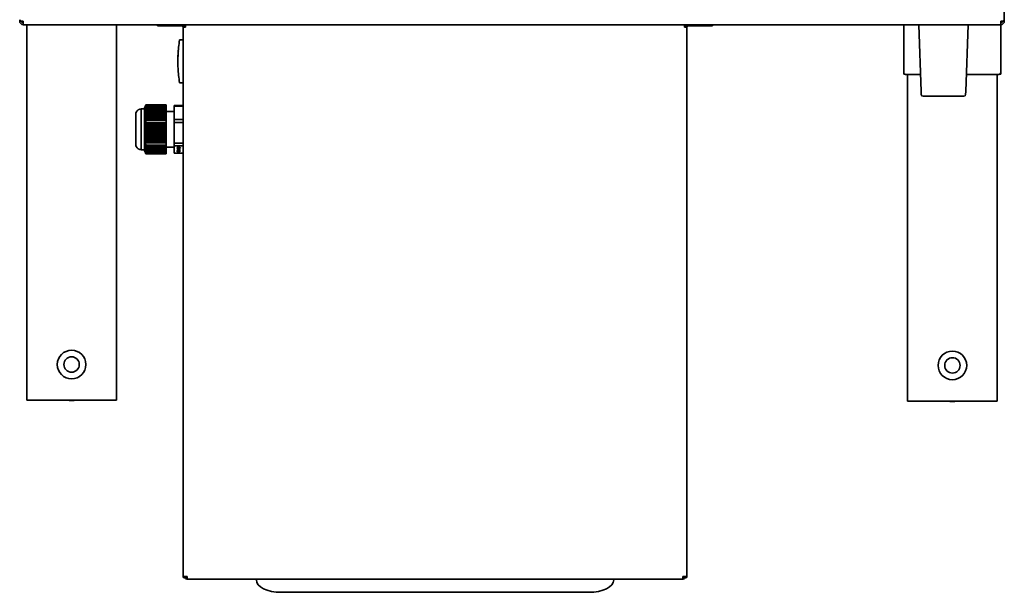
# Model space of a CAD drawing. Header units: millimetres. Extents: x 1096 to 1704, y 683 to 1297.
# Tile 1 of 2: x 1132 to 1682, y 683 to 1003. Entities that reach past the tile are written whole.
import ezdxf

# ---------------------------------------------------------------- set-up
doc = ezdxf.new("R2010")
doc.units = ezdxf.units.MM
doc.header["$LTSCALE"] = 6.666667
doc.layers.add('Krawędzie widoczne(ISO)', color=7, linetype='Continuous', lineweight=35, true_color=0x262659)

msp = doc.modelspace()

# ---------------------------------------------------------------- linework, layer by layer
at = {"layer": 'Krawędzie widoczne(ISO)'}
for p, q in [((1681.5, 1052.29), (1681.5, 1003.39)), ((1131.5, 1002.59), (1131.5, 1003.39)), ((1131.5, 1002.59), (1132.3, 1002.59)), ((1133.5, 1002.59), (1132.3, 1002.59)), ((1133.5, 1002.59), (1133.5, 1000.59)), ((1680.7, 1002.59), (1679.5, 1002.59)), ((1679.5, 1002.59), (1679.5, 1000.59)), ((1680.7, 1002.59), (1681.5, 1002.59)), ((1681.5, 1003.39), (1681.5, 1002.59)), ((1679.5, 1000.59), (1133.5, 1000.59)), ((1135.5, 790.59), (1135.5, 1000.59)), ((1185.5, 1000.59), (1185.5, 790.59)), ((1208.5, 1000.59), (1208.5, 999.89)), ((1220.5, 999.89), (1208.5, 999.89)), ((1220.5, 999.89), (1222.1, 999.89)), ((1222.8, 691.99), (1222.8, 999.19)), ((1222.8, 999.19), (1224.2, 999.19)), ((1224.2, 1000.59), (1224.2, 999.19)), ((1502.8, 999.19), (1502.8, 1000.59)), ((1502.8, 999.19), (1504.2, 999.19)), ((1504.2, 999.19), (1504.2, 691.99)), ((1506.5, 999.89), (1504.9, 999.89)), ((1518.5, 999.89), (1506.5, 999.89)), ((1518.5, 999.89), (1518.5, 1000.59)), ((1625.3, 973.78), (1625.3, 1000.59)), ((1633.75, 1000.59), (1635.05, 963.26)), ((1659.95, 963.26), (1661.25, 1000.59)), ((1679.5, 973.78), (1679.5, 1000.59)), ((1222.8, 992.09), (1220.89, 992.09)), ((1625.3, 972.99), (1625.3, 973.78)), ((1679.5, 973.78), (1679.5, 972.99)), ((1222.8, 968.09), (1220.89, 968.09)), ((1625.3, 972.99), (1625.7, 972.99)), ((1634.72, 972.8), (1626.3, 972.8)), ((1627.5, 790.09), (1627.5, 972.8)), ((1678.5, 972.8), (1660.28, 972.8)), ((1677.5, 972.8), (1677.5, 790.09)), ((1679.1, 972.99), (1679.5, 972.99)), ((1635.11, 961.56), (1635.05, 963.26)), ((1659.95, 963.26), (1659.89, 961.56)), ((1636.11, 960.59), (1658.89, 960.59)), ((1199.39, 953.59), (1199.39, 930.59)), ((1201.3, 953.59), (1199.39, 953.59)), ((1201.3, 954.09), (1201.59, 954.88)), ((1201.3, 954.09), (1201.3, 953)), ((1201.3, 952.93), (1201.3, 953)), ((1201.3, 952.93), (1201.3, 952.5)), ((1201.3, 952.27), (1201.3, 952.5)), ((1201.3, 952.27), (1201.3, 951.89)), ((1201.31, 951.93), (1201.3, 951.89)), ((1201.3, 951.54), (1201.3, 951.89)), ((1213.3, 951.55), (1201.3, 951.55)), ((1201.3, 951.54), (1201.3, 951.55)), ((1201.3, 951.54), (1201.3, 951.35)), ((1201.31, 951.93), (1213.3, 951.93)), ((1213.3, 952.31), (1201.33, 952.31)), ((1201.37, 952.69), (1213.3, 952.69)), ((1213.3, 953.07), (1201.41, 953.07)), ((1201.46, 953.45), (1213.3, 953.45)), ((1213.3, 953.84), (1201.53, 953.84)), ((1201.6, 954.21), (1213.3, 954.21)), ((1201.68, 955.12), (1201.69, 955.12)), ((1213.3, 954.6), (1201.68, 954.6)), ((1201.77, 954.98), (1213.3, 954.98)), ((1213.3, 955.76), (1201.98, 955.76)), ((1213.3, 955.76), (1213.3, 954.98)), ((1213.3, 954.98), (1213.3, 954.6)), ((1213.3, 954.6), (1213.3, 954.21)), ((1213.3, 954.21), (1213.3, 953.84)), ((1213.3, 953.84), (1213.3, 953.45)), ((1213.3, 953.45), (1213.3, 953.07)), ((1213.3, 953.07), (1213.3, 952.69)), ((1213.3, 952.69), (1213.3, 952.31)), ((1213.3, 952.31), (1213.3, 951.93)), ((1217.8, 952.09), (1213.3, 952.09)), ((1213.3, 951.93), (1213.3, 951.55)), ((1213.3, 951.55), (1213.3, 951.16)), ((1217.8, 955.41), (1217.8, 955.12)), ((1222.8, 955.41), (1217.8, 955.41)), ((1217.8, 955.12), (1217.8, 947.59)), ((1217.8, 955.12), (1222.8, 955.12)), ((1196.3, 950.69), (1196.3, 933.49)), ((1201.3, 951.35), (1201.3, 951.16)), ((1201.3, 950.77), (1201.3, 951.16)), ((1201.3, 951.16), (1201.3, 951.16)), ((1201.3, 951.16), (1213.3, 951.16)), ((1201.3, 950.77), (1201.31, 950.78)), ((1201.3, 950.77), (1201.3, 950.28)), ((1201.3, 949.95), (1201.3, 950.28)), ((1201.3, 949.95), (1201.3, 949.23)), ((1201.3, 949.1), (1201.3, 949.23)), ((1201.3, 949.1), (1201.3, 943.21)), ((1213.3, 950.78), (1201.31, 950.78)), ((1201.33, 950.4), (1213.3, 950.4)), ((1213.3, 950.02), (1201.37, 950.02)), ((1201.41, 949.64), (1213.3, 949.64)), ((1213.3, 949.26), (1201.46, 949.26)), ((1201.53, 948.87), (1213.3, 948.87)), ((1213.3, 948.49), (1201.6, 948.49)), ((1201.68, 948.11), (1213.3, 948.11)), ((1213.3, 947.73), (1201.77, 947.73)), ((1213.3, 946.95), (1201.98, 946.95)), ((1213.3, 951.16), (1213.3, 950.78)), ((1213.3, 950.78), (1213.3, 950.4)), ((1213.3, 950.4), (1213.3, 950.02)), ((1213.3, 950.02), (1213.3, 949.64)), ((1213.3, 949.64), (1213.3, 949.26)), ((1213.3, 949.26), (1213.3, 948.87)), ((1213.3, 948.87), (1213.3, 948.49)), ((1213.3, 948.49), (1213.3, 948.11)), ((1213.3, 948.11), (1213.3, 947.73)), ((1213.3, 947.73), (1213.3, 946.95)), ((1213.3, 946.95), (1213.3, 945.74)), ((1217.8, 947.59), (1217.8, 945.96)), ((1222.8, 947.59), (1217.8, 947.59)), ((1201.3, 943.16), (1201.3, 943.21)), ((1213.3, 943.16), (1201.3, 943.16)), ((1201.3, 943.04), (1201.3, 943.16)), ((1201.3, 943.04), (1201.3, 942.12)), ((1201.3, 941.98), (1201.3, 942.12)), ((1213.3, 941.98), (1201.3, 941.98)), ((1201.3, 941.67), (1201.3, 941.98)), ((1201.3, 941.67), (1201.3, 940.99)), ((1201.31, 941), (1201.3, 940.99)), ((1201.3, 940.79), (1201.3, 940.99)), ((1201.3, 940.79), (1201.3, 940.79)), ((1201.3, 940.42), (1201.3, 940.79)), ((1213.3, 940.79), (1201.3, 940.79)), ((1201.31, 941), (1213.3, 941)), ((1213.3, 941.6), (1201.33, 941.6)), ((1201.37, 942.19), (1213.3, 942.19)), ((1213.3, 944.34), (1201.38, 944.34)), ((1213.3, 942.78), (1201.41, 942.78)), ((1201.46, 943.37), (1213.3, 943.37)), ((1213.3, 943.96), (1201.53, 943.96)), ((1213.3, 945.53), (1201.55, 945.53)), ((1201.6, 944.55), (1213.3, 944.55)), ((1213.3, 945.15), (1201.68, 945.15)), ((1201.77, 945.74), (1213.3, 945.74)), ((1213.3, 945.74), (1213.3, 945.53)), ((1213.3, 945.53), (1213.3, 945.15)), ((1213.3, 945.15), (1213.3, 944.55)), ((1213.3, 944.55), (1213.3, 944.34)), ((1213.3, 944.34), (1213.3, 943.96)), ((1213.3, 943.96), (1213.3, 943.37)), ((1213.3, 943.37), (1213.3, 943.16)), ((1213.3, 943.16), (1213.3, 942.78)), ((1213.3, 942.78), (1213.3, 942.19)), ((1213.3, 942.19), (1213.3, 941.98)), ((1213.3, 941.98), (1213.3, 941.6)), ((1213.3, 941.6), (1213.3, 941)), ((1213.3, 941), (1213.3, 940.79)), ((1213.3, 940.79), (1213.3, 940.41)), ((1217.8, 945.96), (1217.8, 934.27)), ((1217.8, 945.96), (1222.8, 945.96)), ((1201.3, 940.42), (1201.3, 940.12)), ((1201.3, 940.42), (1201.3, 940.41)), ((1213.3, 940.41), (1201.3, 940.41)), ((1201.3, 940.12), (1201.3, 939.82)), ((1201.3, 939.61), (1201.3, 939.82)), ((1201.3, 939.82), (1201.3, 939.82)), ((1201.3, 939.82), (1213.3, 939.82)), ((1201.3, 939.61), (1201.3, 939.61)), ((1213.3, 939.61), (1201.3, 939.61)), ((1201.3, 939.25), (1201.3, 939.61)), ((1201.3, 939.25), (1201.31, 939.23)), ((1201.3, 939.25), (1201.3, 938.59)), ((1201.3, 938.43), (1201.3, 938.59)), ((1213.3, 938.43), (1201.3, 938.43)), ((1201.3, 938.17), (1201.3, 938.43)), ((1201.3, 938.17), (1201.3, 937.31)), ((1201.3, 937.24), (1201.3, 937.31)), ((1213.3, 937.24), (1201.3, 937.24)), ((1201.3, 937.16), (1201.3, 937.24)), ((1201.3, 937.16), (1201.3, 932.3)), ((1213.3, 939.23), (1201.31, 939.23)), ((1201.33, 938.64), (1213.3, 938.64)), ((1213.3, 938.05), (1201.37, 938.05)), ((1213.3, 936.06), (1201.38, 936.06)), ((1201.41, 937.45), (1213.3, 937.45)), ((1213.3, 936.86), (1201.46, 936.86)), ((1201.53, 936.27), (1213.3, 936.27)), ((1213.3, 935.68), (1201.6, 935.68)), ((1201.68, 935.08), (1213.3, 935.08)), ((1213.3, 940.41), (1213.3, 939.82)), ((1213.3, 939.82), (1213.3, 939.61)), ((1213.3, 939.61), (1213.3, 939.23)), ((1213.3, 939.23), (1213.3, 938.64)), ((1213.3, 938.64), (1213.3, 938.43)), ((1213.3, 938.43), (1213.3, 938.05)), ((1213.3, 938.05), (1213.3, 937.45)), ((1213.3, 937.45), (1213.3, 937.24)), ((1213.3, 937.24), (1213.3, 936.86)), ((1213.3, 936.86), (1213.3, 936.27)), ((1213.3, 936.27), (1213.3, 936.06)), ((1213.3, 936.06), (1213.3, 935.68)), ((1213.3, 935.68), (1213.3, 935.08)), ((1213.3, 935.08), (1213.3, 934.88)), ((1201.3, 930.59), (1199.39, 930.59)), ((1201.3, 932.21), (1201.3, 932.3)), ((1201.3, 932.21), (1201.3, 931.71)), ((1201.3, 931.5), (1201.3, 931.71)), ((1201.3, 931.5), (1201.3, 931.19)), ((1201.3, 930.96), (1201.3, 931.19)), ((1201.31, 931.17), (1201.3, 931.19)), ((1201.3, 930.96), (1201.3, 930.85)), ((1213.3, 930.96), (1201.3, 930.96)), ((1201.3, 930.96), (1201.3, 930.96)), ((1201.3, 930.85), (1201.3, 930.75)), ((1201.3, 930.58), (1201.3, 930.75)), ((1201.3, 930.75), (1201.3, 930.75)), ((1201.3, 930.75), (1213.3, 930.75)), ((1201.3, 930.58), (1201.3, 930.4)), ((1201.3, 930.58), (1201.31, 930.54)), ((1201.3, 930.31), (1201.3, 930.4)), ((1201.3, 930.31), (1201.3, 930.17)), ((1201.3, 930.15), (1201.3, 930.17)), ((1201.3, 930.15), (1201.3, 930.09)), ((1201.3, 930.09), (1201.59, 929.31)), ((1201.31, 931.17), (1213.3, 931.17)), ((1213.3, 930.54), (1201.31, 930.54)), ((1213.3, 931.38), (1201.33, 931.38)), ((1201.33, 930.33), (1213.3, 930.33)), ((1201.37, 931.59), (1213.3, 931.59)), ((1213.3, 930.12), (1201.37, 930.12)), ((1213.3, 931.8), (1201.41, 931.8)), ((1201.41, 929.91), (1213.3, 929.91)), ((1201.46, 932.01), (1213.3, 932.01)), ((1213.3, 929.7), (1201.46, 929.7)), ((1213.3, 932.22), (1201.53, 932.22)), ((1213.3, 934.88), (1201.55, 934.88)), ((1201.6, 932.43), (1213.3, 932.43)), ((1213.3, 932.64), (1201.68, 932.64)), ((1213.3, 934.5), (1201.77, 934.5)), ((1201.77, 932.85), (1213.3, 932.85)), ((1213.3, 933.28), (1201.98, 933.28)), ((1213.3, 934.88), (1213.3, 934.5)), ((1213.3, 934.5), (1213.3, 933.28)), ((1213.3, 933.28), (1213.3, 932.85)), ((1213.3, 932.85), (1213.3, 932.64)), ((1213.3, 932.64), (1213.3, 932.43)), ((1213.3, 932.43), (1213.3, 932.22)), ((1213.3, 932.22), (1213.3, 932.01)), ((1217.8, 932.09), (1213.3, 932.09)), ((1213.3, 932.01), (1213.3, 931.8)), ((1213.3, 931.8), (1213.3, 931.59)), ((1213.3, 931.59), (1213.3, 931.38)), ((1213.3, 931.38), (1213.3, 931.17)), ((1213.3, 931.17), (1213.3, 930.96)), ((1213.3, 930.96), (1213.3, 930.75)), ((1213.3, 930.75), (1213.3, 930.54)), ((1213.3, 930.54), (1213.3, 930.33)), ((1213.3, 930.33), (1213.3, 930.12)), ((1213.3, 930.12), (1213.3, 929.91)), ((1213.3, 929.91), (1213.3, 929.7)), ((1213.3, 929.7), (1213.3, 929.49)), ((1217.8, 934.27), (1217.8, 932.93)), ((1222.8, 934.27), (1217.8, 934.27)), ((1217.8, 932.93), (1217.8, 928.77)), ((1217.8, 932.93), (1222.8, 932.93)), ((1219.47, 931.9), (1219.47, 932.19)), ((1219.47, 932.19), (1219.65, 932.19)), ((1219.65, 932), (1219.47, 932)), ((1220.25, 931.9), (1219.47, 931.9)), ((1219.47, 931.41), (1219.47, 931.47)), ((1219.47, 931.47), (1220.82, 931.47)), ((1219.47, 929.92), (1219.47, 930.02)), ((1219.47, 930.02), (1220.97, 930.02)), ((1219.68, 929.99), (1219.47, 930.02)), ((1220.31, 929.8), (1219.47, 929.92)), ((1219.47, 929.67), (1220.31, 929.8)), ((1219.47, 929.57), (1219.47, 929.67)), ((1219.68, 929.66), (1219.47, 929.66)), ((1220.97, 929.57), (1219.47, 929.57)), ((1219.53, 930.12), (1219.53, 930.22)), ((1219.63, 930.22), (1219.53, 930.22)), ((1219.74, 930.12), (1219.53, 930.12)), ((1219.61, 930.67), (1219.61, 930.76)), ((1219.61, 930.25), (1219.61, 930.35)), ((1219.65, 932.19), (1219.65, 931.97)), ((1219.65, 931.97), (1220.05, 931.97)), ((1219.68, 931.3), (1219.68, 931.4)), ((1219.81, 931.4), (1219.68, 931.4)), ((1219.81, 931.3), (1219.68, 931.3)), ((1219.68, 929.95), (1219.68, 930.02)), ((1220.97, 929.95), (1219.68, 929.95)), ((1219.68, 929.95), (1220.56, 929.81)), ((1220.56, 929.77), (1219.68, 929.64)), ((1219.68, 929.64), (1219.68, 929.7)), ((1219.68, 929.64), (1220.97, 929.64)), ((1219.74, 930.13), (1219.74, 930.12)), ((1219.81, 931.4), (1219.81, 931.47)), ((1220.82, 931.4), (1219.81, 931.4)), ((1219.81, 931.4), (1219.81, 931.3)), ((1219.85, 931.14), (1219.85, 931.22)), ((1219.85, 931.22), (1220.4, 931.08)), ((1220.27, 931.05), (1219.85, 931.14)), ((1219.85, 930.95), (1220.27, 931.05)), ((1220.41, 931), (1219.85, 930.87)), ((1219.85, 930.87), (1219.85, 930.95)), ((1220.05, 931.97), (1220.05, 932.05)), ((1220.21, 932), (1220.05, 932)), ((1220.21, 932.01), (1220.21, 932.1)), ((1220.27, 931.05), (1220.27, 931.12)), ((1220.38, 931.09), (1220.27, 931.06)), ((1220.28, 932.09), (1220.28, 932.17)), ((1220.31, 929.8), (1220.31, 929.85)), ((1220.39, 929.84), (1220.31, 929.83)), ((1220.4, 931.08), (1220.97, 931.22)), ((1220.41, 931), (1220.41, 931.09)), ((1220.97, 930.87), (1220.41, 931)), ((1220.55, 931.07), (1220.44, 931.09)), ((1220.97, 931.14), (1220.55, 931.04)), ((1220.55, 931.04), (1220.55, 931.12)), ((1220.55, 931.04), (1220.97, 930.94)), ((1220.56, 929.81), (1220.56, 929.77)), ((1220.69, 931.71), (1220.69, 931.79)), ((1220.69, 931.79), (1221.35, 931.69)), ((1221.35, 931.64), (1220.69, 931.71)), ((1220.71, 931.88), (1220.71, 931.89)), ((1220.92, 931.88), (1220.71, 931.88)), ((1220.74, 932.09), (1220.74, 932.17)), ((1220.76, 930.11), (1220.76, 930.19)), ((1220.97, 930.11), (1220.76, 930.11)), ((1220.8, 930.18), (1220.8, 930.44)), ((1220.8, 930.44), (1220.97, 930.44)), ((1220.97, 930.21), (1220.8, 930.21)), ((1220.92, 931.97), (1220.81, 931.97)), ((1220.82, 931.47), (1220.82, 931.56)), ((1220.82, 931.56), (1220.97, 931.56)), ((1220.82, 931.4), (1220.82, 931.47)), ((1220.82, 931.3), (1220.82, 931.4)), ((1220.97, 931.4), (1220.82, 931.4)), ((1220.97, 931.3), (1220.82, 931.3)), ((1220.83, 932.02), (1220.83, 932.11)), ((1220.84, 930.67), (1220.84, 930.76)), ((1220.92, 931.88), (1220.92, 931.97)), ((1220.97, 931.56), (1220.97, 931.3)), ((1220.97, 931.22), (1220.97, 931.14)), ((1220.97, 930.94), (1220.97, 930.87)), ((1220.97, 930.44), (1220.97, 930.11)), ((1220.97, 930.02), (1220.97, 929.95)), ((1220.97, 929.64), (1220.97, 929.57)), ((1221.35, 931.69), (1221.35, 931.64)), ((1201.53, 929.49), (1213.3, 929.49)), ((1213.3, 929.28), (1201.6, 929.28)), ((1201.68, 929.06), (1213.3, 929.06)), ((1213.3, 928.86), (1201.77, 928.86)), ((1213.3, 928.42), (1201.98, 928.42)), ((1213.3, 929.49), (1213.3, 929.28)), ((1213.3, 929.28), (1213.3, 929.06)), ((1213.3, 929.06), (1213.3, 928.86)), ((1213.3, 928.86), (1213.3, 928.42)), ((1222.8, 928.77), (1217.8, 928.77)), ((1135.5, 790.59), (1141.5, 790.59)), ((1141.5, 790.59), (1179.5, 790.59)), ((1179.5, 790.59), (1185.5, 790.59)), ((1627.5, 790.09), (1633.5, 790.09)), ((1633.5, 790.09), (1671.5, 790.09)), ((1671.5, 790.09), (1677.5, 790.09)), ((1222.8, 691.5), (1222.8, 691.99)), ((1224.2, 691.99), (1222.8, 691.99)), ((1222.8, 691.5), (1223.5, 691.5)), ((1223.5, 691.99), (1223.5, 691.5)), ((1224.2, 691.99), (1225.11, 691.99)), ((1225.11, 690.59), (1225.11, 691.99)), ((1501.89, 690.59), (1225.11, 690.59)), ((1263.7, 690.59), (1263.7, 690.5)), ((1263.7, 690.5), (1263.7, 690.13)), ((1463.3, 690.5), (1463.3, 690.59)), ((1463.3, 690.13), (1463.3, 690.5)), ((1501.89, 691.99), (1502.8, 691.99)), ((1501.89, 691.99), (1501.89, 690.59)), ((1504.2, 691.99), (1502.8, 691.99)), ((1503.5, 691.5), (1503.5, 691.99)), ((1503.5, 691.5), (1504.2, 691.5)), ((1504.2, 691.99), (1504.2, 691.5)), ((1277.5, 683.23), (1449.5, 683.23))]:
    msp.add_line(p, q, dxfattribs=at)
for centre, radius in [((1160.5, 810.59), 8), ((1160.5, 810.59), 4.3), ((1652.5, 810.09), 8), ((1652.5, 810.09), 4.3)]:
    msp.add_circle(centre, radius, dxfattribs=at)
for centre, radius, start, end in [((1132.3, 1003.39), 0.8, 180, 270), ((1133.5, 1002.59), 2, 180, 270), ((1133.5, 1002.59), 1, 180, 270), ((1679.5, 1002.59), 1, 270, 0), ((1679.5, 1002.59), 2, 270, 0), ((1680.7, 1003.39), 0.8, 270, 0), ((1222.1, 999.19), 1.4, 60, 90), ((1222.1, 999.19), 0.7, 0, 90), ((1222.1, 999.19), 1.4, 0, 60), ((1504.9, 999.19), 1.4, 120, 180), ((1504.9, 999.19), 1.4, 90, 120), ((1504.9, 999.19), 0.7, 90, 180), ((1320.02, 977.78), 100.25, 171.8428, 176.4914), ((1220.89, 991.99), 0.1, 90, 171.8428), ((1320.02, 982.4), 100.25, 183.5086, 188.1572), ((1220.89, 968.19), 0.1, 188.1572, 270), ((1636.11, 961.59), 1, 182, 270), ((1658.89, 961.59), 1, 270, 358), ((1198.3, 950.69), 2, 151.9758, 180), ((1199.85, 949.87), 3.75, 96.9421, 151.9758), ((1198.3, 933.49), 2, 180, 208.0242), ((1199.85, 934.32), 3.75, 208.0242, 263.0579), ((1160.5, 810.59), 20.2, 261.9307, 278.0693), ((1652.5, 810.09), 20.2, 261.9307, 278.0693), ((1225.11, 691.99), 1.4, 180, 270), ((1225.11, 691.99), 0.7, 180, 270), ((1501.89, 691.99), 0.7, 270, 0), ((1501.89, 691.99), 1.4, 270, 0)]:
    msp.add_arc(centre, radius, start, end, dxfattribs=at)
for centre, major_axis, ratio, start_param, end_param in [((1626.3, 973.78), (-1, 0), 0.984808, 0, 1.570796), ((1678.5, 973.78), (1, 0), 0.984808, 4.712389, 6.283185), ((1277.14, 945.97), (-78.4, 0), 0.350619, 6.021734, 6.027184), ((1234.28, 951.35), (-32.98, 0), 0.635739, 6.274037, 6.283185), ((1234.84, 951.35), (-33.54, 0), 0.635739, 6.237994, 6.255998), ((1234.28, 951.35), (-32.98, 0), 0.635739, 0.000001, 0.009149), ((1277.14, 929.65), (-78.4, 0), 0.986358, 6.021734, 6.027184), ((1234.84, 951.36), (-33.54, 0), 0.635739, 0.027187, 0.045191), ((1277.14, 955.66), (-78.4, 0), 0.635739, 0.256001, 0.261451), ((1234.84, 940.1), (-33.54, 0), 0.986358, 6.237994, 6.255998), ((1234.28, 940.12), (-32.98, 0), 0.986358, 6.274037, 6.283185), ((1234.28, 940.12), (-32.98, 0), 0.986358, 0.000001, 0.009149), ((1277.14, 930.35), (-78.4, 0), 0.350619, 6.021734, 6.027184), ((1234.84, 940.13), (-33.54, 0), 0.986358, 0.027187, 0.045191), ((1277.14, 951.79), (-78.4, 0), 0.986358, 0.256001, 0.261451), ((1234.28, 930.85), (-32.98, 0), 0.350619, 6.274037, 6.283185), ((1234.28, 930.85), (-32.98, 0), 0.350619, 0.000001, 0.009149), ((1277.14, 942.79), (-78.4, 0), 0.635739, 0.256001, 0.261451), ((1234.84, 930.85), (-33.54, 0), 0.350619, 6.237994, 6.255998), ((1234.84, 930.86), (-33.54, 0), 0.350619, 0.027187, 0.045191), ((1277.5, 690.13), (-13.8, 0), 0.5, 0, 1.570796), ((1449.5, 690.13), (13.8, 0), 0.5, 4.712389, 6.283185)]:
    msp.add_ellipse(centre, major_axis=major_axis, ratio=ratio, start_param=start_param, end_param=end_param, dxfattribs=at)
for points, knots in [([(1219.83, 980.09), (1219.83, 980.18), (1219.83, 980.27), (1219.83, 981.09), (1219.86, 981.83), (1219.92, 983.33), (1219.97, 984.09), (1220.03, 984.96), (1220.04, 985.07), (1220.05, 985.18)], [-29.2886706, -29.2886706, -29.2886706, -29.2886706, -29.2616133, -29.2616133, -29.0327253, -29.0327253, -28.8038372, -28.8038372, -28.7709558, -28.7709558, -28.7709558, -28.7709558]), ([(1220.05, 984.66), (1220.04, 984.55), (1220.03, 984.44), (1219.97, 983.57), (1219.92, 982.81), (1219.86, 981.31), (1219.83, 980.57), (1219.83, 979.09), (1219.86, 978.35), (1219.91, 977.16), (1219.93, 976.71), (1219.96, 976.27)], [-29.7522708, -29.7522708, -29.7522708, -29.7522708, -29.7193893, -29.7193893, -29.4905013, -29.4905013, -29.2616133, -29.2616133, -29.0327253, -29.0327253, -28.8976489, -28.8976489, -28.8976489, -28.8976489]), ([(1220.05, 985.18), (1220.05, 985.18), (1220.05, 985.19), (1220.06, 985.32), (1220.07, 985.44), (1220.08, 985.63), (1220.09, 985.7), (1220.1, 985.83), (1220.11, 985.87), (1220.11, 985.92), (1220.12, 985.92), (1220.12, 985.88), (1220.12, 985.84), (1220.11, 985.7), (1220.11, 985.61), (1220.1, 985.39), (1220.09, 985.27), (1220.07, 985.04), (1220.07, 984.92), (1220.05, 984.75), (1220.05, 984.7), (1220.05, 984.66)], [0.1576303, 0.1576303, 0.1576303, 0.1576303, 0.1587224, 0.1587224, 0.1987545, 0.1987545, 0.2321211, 0.2321211, 0.2679652, 0.2679652, 0.3055359, 0.3055359, 0.3446509, 0.3446509, 0.3842516, 0.3842516, 0.4232114, 0.4232114, 0.4579076, 0.4579076, 0.4730664, 0.4730664, 0.4730664, 0.4730664])]:
    msp.add_open_spline(points, degree=3, knots=knots, dxfattribs=at)
for points, weights in [([(1201.46, 953.45), (1201.38, 953.22), (1201.3, 953)], [1.00227152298, 1.00131282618, 1]), ([(1201.37, 952.69), (1201.33, 952.59), (1201.3, 952.5)], [1.00107831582, 1.00057122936, 1]), ([(1201.3, 952.27), (1201.32, 952.29), (1201.33, 952.31)], [1, 1.00039185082, 1.00075998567]), ([(1201.41, 953.07), (1201.39, 952.88), (1201.37, 952.69)], [2.45746040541, 2.46421278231, 2.469482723]), ([(1201.6, 954.21), (1201.49, 953.91), (1201.38, 953.63)], [1.00346989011, 1.00262710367, 1.00121647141]), ([(1201.38, 953.63), (1201.45, 953.73), (1201.53, 953.84)], [2.64257377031, 2.6197340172, 2.5955942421]), ([(1201.53, 953.84), (1201.49, 953.64), (1201.46, 953.45)], [2.4257172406, 2.43500827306, 2.44291812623]), ([(1201.55, 954.74), (1201.66, 955.03), (1201.77, 955.33)], [1.10667789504, 1.11299129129, 1.11875016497]), ([(1201.68, 955.12), (1201.61, 954.93), (1201.55, 954.74)], [2.47831262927, 2.49767251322, 2.51583023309]), ([(1201.77, 954.98), (1201.66, 954.68), (1201.55, 954.39)], [1.11875016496, 1.11299129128, 1.10667789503]), ([(1201.55, 954.39), (1201.61, 954.49), (1201.68, 954.6)], [2.51583023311, 2.49767251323, 2.47831262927]), ([(1201.59, 954.88), (1201.59, 954.89), (1201.6, 954.91)], [1.00337917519, 1.00342532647, 1.00346989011]), ([(1201.6, 954.91), (1201.63, 955.01), (1201.68, 955.12)], [2.40645676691, 2.39631910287, 2.38492444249]), ([(1201.68, 954.6), (1201.63, 954.4), (1201.6, 954.21)], [2.38492444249, 2.39631910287, 2.40645676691]), ([(1201.77, 955.33), (1201.86, 955.54), (1201.98, 955.76)], [1.03615699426, 1.03443691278, 1.03059895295]), ([(1201.98, 955.76), (1201.86, 955.36), (1201.77, 954.98)], [1.03059895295, 1.03443691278, 1.03615699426]), ([(1201.33, 950.4), (1201.32, 950.34), (1201.3, 950.28)], [1.00075998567, 1.00039185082, 1]), ([(1201.3, 949.95), (1201.33, 949.99), (1201.37, 950.02)], [1, 1.00057122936, 1.00107831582]), ([(1201.3, 949.1), (1201.38, 949.18), (1201.46, 949.26)], [1, 1.00131282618, 1.00227152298]), ([(1201.37, 950.02), (1201.39, 949.83), (1201.41, 949.64)], [2.469482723, 2.46421278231, 2.45746040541]), ([(1201.53, 948.87), (1201.45, 948.58), (1201.38, 948.29)], [2.5955942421, 2.6197340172, 2.64257377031]), ([(1201.38, 948.29), (1201.49, 948.39), (1201.6, 948.49)], [1.00121647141, 1.00262710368, 1.00346989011]), ([(1201.46, 949.26), (1201.49, 949.07), (1201.53, 948.87)], [2.44291812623, 2.43500827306, 2.4257172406]), ([(1201.68, 948.11), (1201.61, 947.81), (1201.55, 947.52)], [2.47831262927, 2.49767251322, 2.51583023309]), ([(1201.55, 947.52), (1201.66, 947.62), (1201.77, 947.73)], [1.106677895, 1.11299129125, 1.11875016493]), ([(1201.6, 948.49), (1201.63, 948.3), (1201.68, 948.11)], [2.40645676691, 2.39631910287, 2.38492444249]), ([(1201.77, 947.73), (1201.86, 947.35), (1201.98, 946.95)], [1.03615699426, 1.03443691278, 1.03059895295]), ([(1201.98, 946.95), (1201.86, 946.33), (1201.77, 945.74)], [1.03059895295, 1.03443691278, 1.03615699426]), ([(1201.46, 943.37), (1201.38, 943.29), (1201.3, 943.21)], [1.00227152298, 1.00131282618, 1]), ([(1201.37, 942.19), (1201.33, 942.15), (1201.3, 942.12)], [1.00107831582, 1.00057122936, 1]), ([(1201.3, 941.67), (1201.32, 941.64), (1201.33, 941.6)], [1, 1.00039185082, 1.00075998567]), ([(1201.41, 942.78), (1201.39, 942.48), (1201.37, 942.19)], [2.45746040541, 2.46421278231, 2.469482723]), ([(1201.6, 944.55), (1201.49, 944.45), (1201.38, 944.34)], [1.00346989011, 1.00262710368, 1.00121647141]), ([(1201.38, 944.34), (1201.45, 944.16), (1201.53, 943.96)], [2.64257377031, 2.6197340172, 2.5955942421]), ([(1201.53, 943.96), (1201.49, 943.67), (1201.46, 943.37)], [2.4257172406, 2.43500827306, 2.44291812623]), ([(1201.77, 945.74), (1201.66, 945.63), (1201.55, 945.53)], [1.11875016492, 1.11299129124, 1.10667789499]), ([(1201.55, 945.53), (1201.61, 945.34), (1201.68, 945.15)], [2.51583023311, 2.49767251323, 2.47831262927]), ([(1201.68, 945.15), (1201.63, 944.85), (1201.6, 944.55)], [2.38492444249, 2.39631910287, 2.40645676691]), ([(1201.33, 938.64), (1201.32, 938.61), (1201.3, 938.59)], [1.00075998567, 1.00039185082, 1]), ([(1201.3, 938.17), (1201.33, 938.11), (1201.37, 938.05)], [1, 1.00057122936, 1.00107831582]), ([(1201.3, 937.16), (1201.38, 937.01), (1201.46, 936.86)], [1, 1.00131282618, 1.00227152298]), ([(1201.37, 938.05), (1201.39, 937.75), (1201.41, 937.45)], [2.469482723, 2.46421278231, 2.45746040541]), ([(1201.53, 936.27), (1201.45, 936.16), (1201.38, 936.06)], [2.5955942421, 2.6197340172, 2.64257377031]), ([(1201.38, 936.06), (1201.49, 935.87), (1201.6, 935.68)], [1.00121647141, 1.00262710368, 1.00346989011]), ([(1201.46, 936.86), (1201.49, 936.57), (1201.53, 936.27)], [2.44291812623, 2.43500827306, 2.4257172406]), ([(1201.68, 935.08), (1201.61, 934.98), (1201.55, 934.88)], [2.47831262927, 2.49767251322, 2.51583023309]), ([(1201.6, 935.68), (1201.63, 935.38), (1201.68, 935.08)], [2.40645676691, 2.39631910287, 2.38492444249]), ([(1201.46, 932.01), (1201.38, 932.16), (1201.3, 932.3)], [1.00227152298, 1.00131282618, 1]), ([(1201.37, 931.59), (1201.33, 931.65), (1201.3, 931.71)], [1.00107831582, 1.00057122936, 1]), ([(1201.3, 931.5), (1201.32, 931.44), (1201.33, 931.38)], [1, 1.00039185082, 1.00075998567]), ([(1201.33, 930.33), (1201.32, 930.36), (1201.3, 930.4)], [1.00075998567, 1.00039185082, 1]), ([(1201.3, 930.31), (1201.33, 930.21), (1201.37, 930.12)], [1, 1.00057122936, 1.00107831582]), ([(1201.3, 930.15), (1201.38, 929.93), (1201.46, 929.7)], [1, 1.00131282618, 1.00227152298]), ([(1201.41, 931.8), (1201.39, 931.69), (1201.37, 931.59)], [2.45746040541, 2.46421278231, 2.469482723]), ([(1201.37, 930.12), (1201.39, 930.01), (1201.41, 929.91)], [2.469482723, 2.46421278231, 2.45746040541]), ([(1201.38, 932.81), (1201.45, 932.52), (1201.53, 932.22)], [2.64257377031, 2.6197340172, 2.5955942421]), ([(1201.6, 932.43), (1201.49, 932.62), (1201.38, 932.81)], [1.00346989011, 1.00262710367, 1.00121647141]), ([(1201.38, 929.86), (1201.49, 929.58), (1201.6, 929.28)], [1.00121647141, 1.00262710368, 1.00346989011]), ([(1201.53, 929.49), (1201.45, 929.68), (1201.38, 929.86)], [2.5955942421, 2.6197340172, 2.64257377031]), ([(1201.53, 932.22), (1201.49, 932.12), (1201.46, 932.01)], [2.4257172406, 2.43500827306, 2.44291812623]), ([(1201.46, 929.7), (1201.49, 929.59), (1201.53, 929.49)], [2.44291812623, 2.43500827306, 2.4257172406]), ([(1201.55, 934.88), (1201.66, 934.69), (1201.77, 934.5)], [1.106677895, 1.11299129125, 1.11875016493]), ([(1201.55, 933.23), (1201.61, 932.94), (1201.68, 932.64)], [2.51583023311, 2.49767251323, 2.47831262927]), ([(1201.77, 932.85), (1201.66, 933.05), (1201.55, 933.23)], [1.11875016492, 1.11299129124, 1.106677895]), ([(1201.68, 932.64), (1201.63, 932.54), (1201.6, 932.43)], [2.38492444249, 2.39631910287, 2.40645676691]), ([(1201.77, 934.5), (1201.86, 933.9), (1201.98, 933.28)], [1.03615699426, 1.03443691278, 1.03059895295]), ([(1201.98, 933.28), (1201.86, 933.06), (1201.77, 932.85)], [1.03059895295, 1.03443691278, 1.03615699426]), ([(1201.6, 929.28), (1201.63, 929.17), (1201.68, 929.06)], [2.40645676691, 2.39631910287, 2.38492444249]), ([(1201.69, 929.06), (1201.73, 928.96), (1201.77, 928.86)], [1.11463345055, 1.11672605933, 1.11875016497]), ([(1201.77, 928.86), (1201.86, 928.64), (1201.98, 928.42)], [1.03615699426, 1.03443691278, 1.03059895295])]:
    msp.add_rational_spline(points, weights, degree=2, dxfattribs=at)
for points in [[(1219.44, 930.67), (1219.44, 930.75), (1219.83, 930.84), (1220.22, 930.84)], [(1220.22, 930.5), (1219.82, 930.5), (1219.44, 930.58), (1219.44, 930.67)], [(1219.44, 930.26), (1219.44, 930.33), (1219.66, 930.42), (1219.85, 930.42)], [(1219.53, 930.12), (1219.5, 930.15), (1219.44, 930.22), (1219.44, 930.26)], [(1219.53, 930.22), (1219.51, 930.23), (1219.48, 930.27), (1219.46, 930.3)], [(1219.68, 931.3), (1219.68, 931.36), (1219.59, 931.41), (1219.47, 931.41)], [(1219.61, 930.66), (1219.55, 930.68), (1219.51, 930.7), (1219.48, 930.71)], [(1219.61, 930.77), (1219.61, 930.76), (1219.61, 930.76), (1219.61, 930.76)], [(1219.76, 930.74), (1219.69, 930.73), (1219.61, 930.7), (1219.61, 930.67)], [(1219.61, 930.67), (1219.61, 930.64), (1219.69, 930.6), (1219.77, 930.59)], [(1219.64, 930.38), (1219.62, 930.37), (1219.61, 930.36), (1219.61, 930.35)], [(1219.68, 930.32), (1219.64, 930.31), (1219.61, 930.27), (1219.61, 930.25)], [(1219.61, 930.25), (1219.61, 930.24), (1219.64, 930.2), (1219.66, 930.18)], [(1219.68, 931.4), (1219.68, 931.42), (1219.66, 931.45), (1219.62, 931.47)], [(1219.66, 930.18), (1219.68, 930.16), (1219.73, 930.14), (1219.74, 930.13)], [(1219.86, 930.34), (1219.8, 930.34), (1219.71, 930.33), (1219.68, 930.32)], [(1220.22, 930.76), (1220.07, 930.76), (1219.84, 930.76), (1219.76, 930.74)], [(1219.77, 930.59), (1219.84, 930.58), (1220.08, 930.57), (1220.22, 930.57)], [(1219.85, 930.42), (1219.94, 930.42), (1220.09, 930.4), (1220.15, 930.39)], [(1220.4, 930.24), (1220.21, 930.3), (1219.98, 930.34), (1219.86, 930.34)], [(1220.04, 932.02), (1220.04, 932.06), (1220.08, 932.11), (1220.13, 932.14)], [(1220.05, 931.97), (1220.04, 931.98), (1220.04, 932.01), (1220.04, 932.02)], [(1220.13, 932.14), (1220.19, 932.17), (1220.36, 932.19), (1220.5, 932.19)], [(1220.15, 930.39), (1220.22, 930.38), (1220.35, 930.34), (1220.41, 930.32)], [(1220.25, 932.17), (1220.23, 932.15), (1220.21, 932.12), (1220.21, 932.1)], [(1220.28, 932.09), (1220.24, 932.08), (1220.21, 932.03), (1220.21, 932.01)], [(1220.21, 932.01), (1220.21, 931.98), (1220.23, 931.92), (1220.25, 931.9)], [(1220.22, 930.84), (1220.63, 930.84), (1221, 930.75), (1221, 930.67)], [(1220.68, 930.74), (1220.61, 930.76), (1220.38, 930.76), (1220.22, 930.76)], [(1221, 930.67), (1221, 930.58), (1220.62, 930.5), (1220.22, 930.5)], [(1220.22, 930.57), (1220.38, 930.57), (1220.59, 930.58), (1220.68, 930.59)], [(1220.49, 932.12), (1220.41, 932.12), (1220.31, 932.11), (1220.28, 932.09)], [(1220.76, 930.11), (1220.67, 930.15), (1220.49, 930.21), (1220.4, 930.24)], [(1220.41, 930.32), (1220.51, 930.29), (1220.73, 930.2), (1220.8, 930.18)], [(1220.74, 932.09), (1220.69, 932.11), (1220.57, 932.12), (1220.49, 932.12)], [(1220.5, 932.19), (1220.6, 932.19), (1220.79, 932.17), (1220.86, 932.15)], [(1220.84, 930.67), (1220.84, 930.7), (1220.76, 930.73), (1220.68, 930.74)], [(1220.68, 930.59), (1220.75, 930.6), (1220.84, 930.64), (1220.84, 930.67)], [(1220.71, 931.89), (1220.72, 931.89), (1220.77, 931.92), (1220.79, 931.94)], [(1220.83, 932.02), (1220.83, 932.04), (1220.79, 932.08), (1220.74, 932.09)], [(1220.83, 932.11), (1220.83, 932.13), (1220.81, 932.15), (1220.79, 932.16)], [(1220.79, 931.94), (1220.81, 931.96), (1220.83, 932), (1220.83, 932.02)], [(1220.84, 930.76), (1220.84, 930.76), (1220.84, 930.76), (1220.84, 930.77)], [(1220.97, 930.71), (1220.94, 930.7), (1220.89, 930.68), (1220.84, 930.66)], [(1220.86, 932.15), (1220.92, 932.12), (1221, 932.06), (1221, 932.02)], [(1220.99, 932.06), (1220.97, 932.02), (1220.94, 931.99), (1220.92, 931.97)], [(1221, 932.02), (1221, 931.98), (1220.96, 931.91), (1220.92, 931.88)]]:
    msp.add_open_spline(points, degree=3, dxfattribs=at)

doc.saveas('drawing.dxf')
